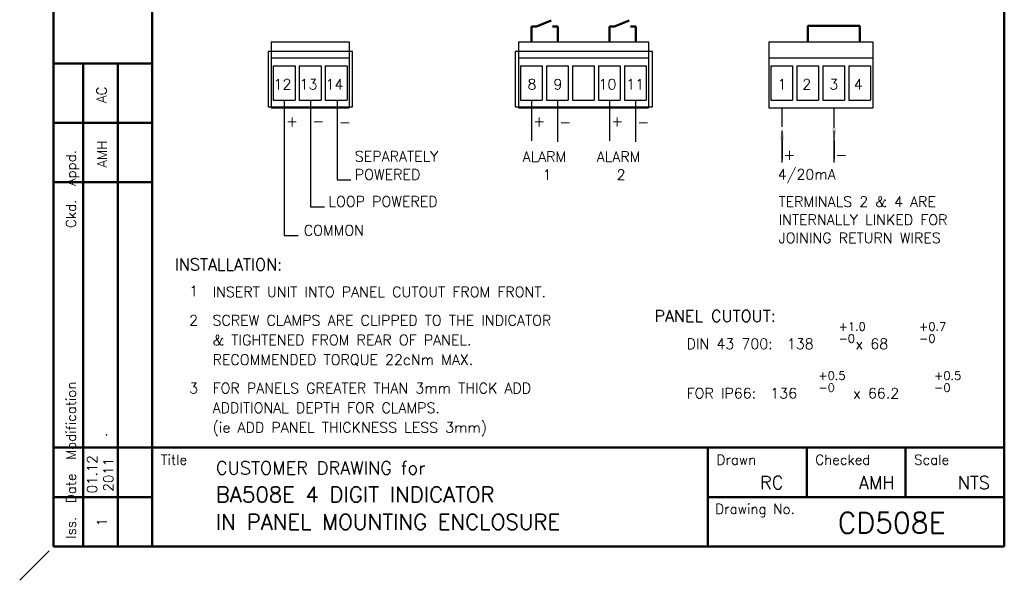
# Model space of a CAD drawing. Extents: x 0 to 196, y 0 to 279.
# Tile 1 of 4: x 0 to 189, y 0 to 108. Entities that reach past the tile are written whole.
import ezdxf
from ezdxf.enums import TextEntityAlignment as Align

# ---------------------------------------------------------------- set-up
doc = ezdxf.new("R2010")
doc.units = 0
doc.header["$LTSCALE"] = 0.5
doc.header["$MEASUREMENT"] = 0
doc.layers.get('DEFPOINTS').update_dxf_attribs({"color": 75})
doc.layers.add('FORMAT', color=7, linetype='Continuous')
doc.layers.add('TEXT', color=5, linetype='Continuous')
doc.layers.add('OBJECT', color=1, linetype='Continuous', lineweight=50)
doc.styles.add('ROMANS', font='romans', dxfattribs={"height": 2.5})

# ---------------------------------------------------------------- blocks, each defined once
blk = doc.blocks.new('FORMAT-FIXED')
at = {"layer": 'DEFPOINTS'}
blk.add_line((0, 0), (5.66, 5.66), dxfattribs=at)
at = {"layer": 'FORMAT', "color": 1, "lineweight": 50}
for p, q in [((6.5, 272.24), (6.5, 6.5)), ((25.5, 272.24), (25.5, 6.5)), ((189.37, 6.5), (189.37, 272.24)), ((6.5, 99.34), (25.5, 99.34)), ((12.2, 99.34), (12.2, 6.5)), ((18.85, 99.34), (18.85, 6.5)), ((6.5, 87.94), (25.5, 87.94)), ((6.5, 76.54), (25.5, 76.54)), ((6.5, 25.5), (189.37, 25.5)), ((132.37, 25.5), (132.37, 16)), ((151.37, 25.5), (151.37, 16)), ((170.37, 25.5), (170.37, 16)), ((6.5, 16), (25.5, 16)), ((189.37, 16), (132.37, 16)), ((132.37, 16), (132.37, 6.5)), ((6.5, 6.5), (189.37, 6.5))]:
    blk.add_line(p, q, dxfattribs=at)
at = {"layer": 'FORMAT', "color": 7, "linetype": 'Continuous', "style": 'ROMANS'}
blk.add_text('Iss.  Date  Modification                   Ckd.  Appd.', height=1.9, rotation=90, dxfattribs=at).set_placement((10.82, 7.99))
for s, p in [('Title', (27.14, 22.23)), ('Drawn', (134.02, 22.23)), ('Checked', (153.02, 22.23)), ('Scale', (172.02, 22.23)), ('Drawing No.', (133.78, 12.77))]:
    blk.add_text(s, height=1.9, dxfattribs=at).set_placement(p)

msp = doc.modelspace()

# ---------------------------------------------------------------- linework, layer by layer
for p, q in [((50.88, 92.32), (50.88, 66.29)), ((55.96, 92.32), (55.96, 71.83)), ((61.04, 92.32), (61.04, 77.02)), ((98.42, 92.32), (98.42, 84.48)), ((103.42, 92.32), (103.42, 84.29)), ((113.42, 92.32), (113.42, 84.48)), ((118.42, 92.32), (118.42, 84.29)), ((61.04, 77.02), (63.72, 77.02)), ((55.96, 71.83), (58.64, 71.83)), ((50.88, 66.29), (53.56, 66.29))]:
    msp.add_line(p, q)
at = {"layer": 'DEFPOINTS'}
for points in [[(47.76, 91.02), (63.98, 91.02), (63.98, 101.68), (47.76, 101.68)], [(95.29, 91.02), (121.71, 91.02), (121.71, 101.68), (95.29, 101.68)]]:
    msp.add_lwpolyline(points, close=True, dxfattribs=at)
at = {"layer": 'OBJECT'}
for p, q in [((98.42, 103.52), (98.42, 106.49)), ((98.42, 106.49), (99.42, 106.49)), ((99.42, 106.49), (102.23, 107.65)), ((102.5, 106.49), (103.5, 106.49)), ((103.5, 103.52), (103.5, 106.49)), ((113.42, 103.52), (113.42, 106.49)), ((113.42, 106.49), (114.42, 106.49)), ((114.42, 106.49), (117.23, 107.65)), ((117.5, 106.49), (118.5, 106.49)), ((118.5, 103.52), (118.5, 106.49)), ((151.56, 106.61), (161.61, 106.61)), ((151.56, 103.48), (151.56, 106.61)), ((161.61, 106.61), (161.61, 103.48))]:
    msp.add_line(p, q, dxfattribs=at)
at = {"layer": 'TEXT'}
for p, q in [((48.38, 103.52), (63.38, 103.52)), ((48.38, 103.52), (48.38, 90.82)), ((63.38, 103.52), (63.38, 90.82)), ((95.92, 103.52), (120.92, 103.52)), ((95.92, 103.52), (95.92, 90.82)), ((120.92, 103.52), (120.92, 90.82)), ((144.06, 103.52), (144.06, 90.82)), ((144.06, 103.52), (164.06, 103.52)), ((164.06, 103.52), (164.06, 90.82)), ((48.38, 100.42), (63.38, 100.42)), ((95.92, 100.42), (120.92, 100.42)), ((144.06, 100.42), (164.06, 100.42)), ((48.78, 98.92), (52.98, 98.92)), ((48.78, 98.92), (48.78, 92.32)), ((52.98, 98.92), (52.98, 92.32)), ((53.78, 98.92), (53.78, 92.32)), ((53.78, 98.92), (57.98, 98.92)), ((57.98, 98.92), (57.98, 92.32)), ((58.78, 98.92), (58.78, 92.32)), ((58.78, 98.92), (62.98, 98.92)), ((62.98, 98.92), (62.98, 92.32)), ((96.32, 98.92), (100.52, 98.92)), ((96.32, 98.92), (96.32, 92.32)), ((100.52, 98.92), (100.52, 92.32)), ((101.32, 98.92), (101.32, 92.32)), ((101.32, 98.92), (105.52, 98.92)), ((105.52, 98.92), (105.52, 92.32)), ((106.32, 98.92), (106.32, 92.32)), ((106.32, 98.92), (110.52, 98.92)), ((110.52, 98.92), (110.52, 92.32)), ((111.32, 98.92), (111.32, 92.32)), ((111.32, 98.92), (115.52, 98.92)), ((115.52, 98.92), (115.52, 92.32)), ((116.32, 98.92), (116.32, 92.32)), ((116.32, 98.92), (120.52, 98.92)), ((120.52, 98.92), (120.52, 92.32)), ((144.46, 98.92), (144.46, 92.32)), ((144.46, 98.92), (148.66, 98.92)), ((148.66, 98.92), (148.66, 92.32)), ((149.46, 98.92), (153.66, 98.92)), ((149.46, 98.92), (149.46, 92.32)), ((153.66, 98.92), (153.66, 92.32)), ((154.46, 98.92), (154.46, 92.32)), ((154.46, 98.92), (158.66, 98.92)), ((158.66, 98.92), (158.66, 92.32)), ((159.46, 98.92), (159.46, 92.32)), ((159.46, 98.92), (163.66, 98.92)), ((163.66, 98.92), (163.66, 92.32)), ((48.78, 92.32), (52.98, 92.32)), ((53.78, 92.32), (57.98, 92.32)), ((58.78, 92.32), (62.98, 92.32)), ((96.32, 92.32), (100.52, 92.32)), ((101.32, 92.32), (105.52, 92.32)), ((106.32, 92.32), (110.52, 92.32)), ((111.32, 92.32), (115.52, 92.32)), ((116.32, 92.32), (120.52, 92.32)), ((144.46, 92.32), (148.66, 92.32)), ((149.46, 92.32), (153.66, 92.32)), ((154.46, 92.32), (158.66, 92.32)), ((159.46, 92.32), (163.66, 92.32)), ((48.38, 90.82), (63.38, 90.82)), ((95.92, 90.82), (120.92, 90.82)), ((144.06, 90.82), (164.06, 90.82)), ((146.66, 87.19), (146.66, 90.86)), ((156.66, 86.98), (156.66, 90.86)), ((146.66, 80.35), (146.66, 86.38)), ((156.66, 80.35), (156.66, 86.38)), ((146.66, 84.69), (146.66, 80.98)), ((156.66, 84.48), (156.66, 80.98))]:
    msp.add_line(p, q, dxfattribs=at)
for points in [[(146.25, 84.69), (147.08, 84.69), (146.66, 87.19)], [(157.08, 86.98), (156.25, 86.98), (156.66, 84.48)]]:
    msp.add_solid(points, dxfattribs=at)

# ---------------------------------------------------------------- block references
at = {"layer": 'FORMAT'}
msp.add_blockref('FORMAT-FIXED', (0, 0), dxfattribs=at)

# ---------------------------------------------------------------- texts
at = {"color": 7, "linetype": 'Continuous', "style": 'ROMANS'}
for s, p in [('.', (16.79, 27.53)), ('01.12', (14.87, 16.71)), ('2011', (18.01, 17.04)), ('1', (16.79, 10.34))]:
    msp.add_text(s, height=1.9, rotation=90, dxfattribs=at).set_placement(p)
at = {"layer": 'FORMAT', "color": 7, "linetype": 'Continuous', "style": 'ROMANS'}
for s, p in [('AC', (16.7, 93.33)), ('AMH', (16.79, 81.93))]:
    msp.add_text(s, height=1.9, rotation=90, dxfattribs=at).set_placement(p, align=Align.CENTER)
for s, p in [('RC', (142.4, 17.54)), ('AMH', (161.4, 17.54)), ('NTS', (180.4, 17.54))]:
    msp.add_text(s, height=2.5, dxfattribs=at).set_placement(p)
at = {"layer": 'FORMAT', "lineweight": 40, "style": 'ROMANS'}
msp.add_text('CD508E', height=4, dxfattribs=at).set_placement((157.33, 9.06))
at = {"layer": 'TEXT', "style": 'ROMANS'}
for s, height, p in [('12 ', 2, (48.84, 94.36)), ('13', 2, (53.84, 94.36)), ('14', 2, (58.84, 94.36)), ('8', 2, (97.66, 94.36)), ('9', 2, (102.66, 94.36)), ('10', 2, (111.34, 94.36)), ('11', 2, (116.65, 94.36)), ('1 ', 2, (145.8, 94.36)), ('2', 2, (150.52, 94.36)), ('3', 2, (155.73, 94.36)), ('4', 2, (160.44, 94.36)), ('+', 2.08, (51.22, 87.22)), ('-', 2.08, (56.3, 87.22)), ('-', 2.08, (61.38, 87.04)), ('+', 2.08, (98.76, 87.22)), ('-', 2.08, (103.76, 87.04)), ('+', 2.08, (113.76, 87.22)), ('-', 2.08, (118.76, 87.04)), ('SEPARATELY', 2, (64.46, 80.51)), ('ALARM', 2, (96.72, 80.44)), ('ALARM', 2, (110.98, 80.44)), ('+', 2.08, (146.9, 80.81)), ('-', 2.08, (156.9, 80.81)), ('POWERED', 2, (64.46, 77.02)), ('1', 2, (100.55, 76.96)), ('2', 2, (114.81, 76.96)), ('4/20mA', 2, (145.8, 77.04)), ('LOOP POWERED', 2, (59.38, 71.83)), ('TERMINALS 2 & 4 ARE ', 2, (145.96, 71.8)), ('INTERNALLY LINKED FOR ', 2, (145.96, 68.31)), ('COMMON', 2, (54.64, 66.29)), ('JOINING RETURN WIRES', 2, (145.96, 64.82)), ('INSTALLATION:', 2.25, (29.83, 59.59)), ('1', 2, (32.6, 54.6)), ('INSERT UNIT INTO PANEL CUTOUT FROM FRONT.', 2, (37.1, 54.45)), ('PANEL CUTOUT:', 2.25, (122.07, 49.69)), ('2', 2, (32.6, 48.98)), ('SCREW CLAMPS ARE CLIPPED TO THE INDICATOR', 2, (37.1, 48.98)), ('+1.0', 1.6, (157.51, 47.99)), ('+0.7', 1.6, (172.97, 47.99)), ('& TIGHTENED FROM REAR OF PANEL.', 2, (37.1, 45.2)), ('DIN 43 700:  138    x 68 ', 2, (128.27, 44.46)), ('-0', 1.6, (157.51, 45.68)), ('-0', 1.6, (172.97, 45.68)), ('RECOMMENDED TORQUE 22cNm MAX.', 2, (37.1, 41.42)), ('+0.5', 1.6, (153.61, 38.56)), ('+0.5', 1.6, (175.86, 38.56)), ('3', 2, (32.6, 35.94)), ('FOR PANELS GREATER THAN 3mm THICK ADD ', 2, (37.1, 35.94)), ('-0', 1.6, (153.61, 36.25)), ('-0', 1.6, (175.86, 36.25)), ('FOR IP66:  136      x 66.2', 2, (128.27, 34.96)), ('ADDITIONAL DEPTH FOR CLAMPS.', 2, (37.1, 32.16)), ('(ie ADD PANEL THICKNESS LESS 3mm)', 2, (37.1, 28.39)), ('CUSTOMER DRAWING for  ', 2.5, (37.74, 20.36)), ('BA508E 4 DIGIT INDICATOR', 3, (37.74, 15)), ('IN PANEL MOUNTING ENCLOSURE', 3, (37.74, 9.72))]:
    msp.add_text(s, height=height, dxfattribs=at).set_placement(p)

doc.saveas('drawing.dxf')
